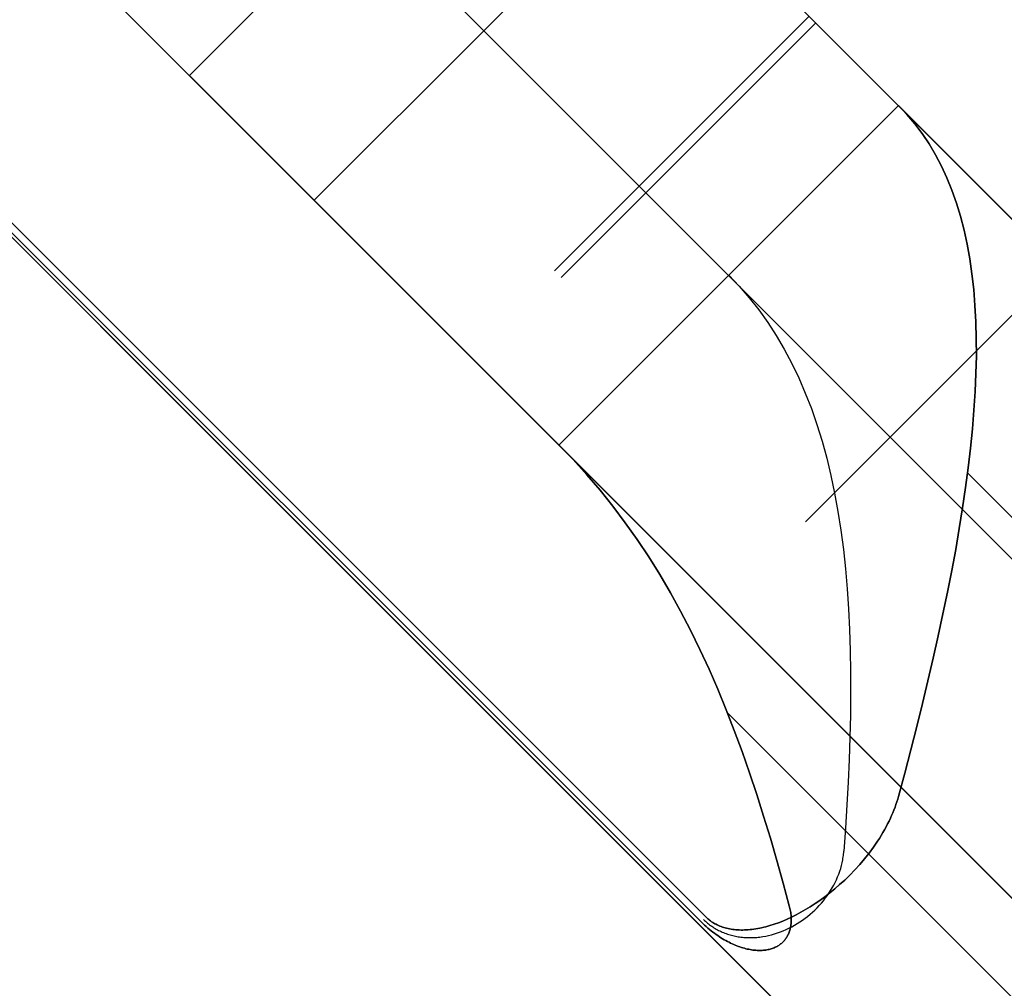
# Model space of a CAD drawing. Header units: millimetres. Extents: x -630 to 192, y -7 to 1615.
# Tile 25 of 249: x -581.47 to -577.37, y 48.36 to 52.39. Entities that reach past the tile are written whole.
import ezdxf

# ---------------------------------------------------------------- set-up
doc = ezdxf.new("R2010")
doc.units = ezdxf.units.MM
doc.header["$MEASUREMENT"] = 0
doc.layers.add('OVIDIO 160x80x72h', color=7, linetype='Continuous')

msp = doc.modelspace()

# ---------------------------------------------------------------- linework, layer by layer
at = {"layer": 'OVIDIO 160x80x72h', "extrusion": (0.108979, 0.202852, 0.973126)}
for points in [[(553.5254, 272.455), (553.5254, 433.1109)], [(553.5254, 433.1109), (553.5254, 272.455)], [(553.2299, 433.1109), (553.2299, 272.455)], [(552.9345, 433.1109), (552.9345, 272.455)], [(552.9345, 272.455), (552.9345, 433.1109)]]:
    msp.add_lwpolyline(points, dxfattribs=at)
at = {"layer": 'OVIDIO 160x80x72h', "extrusion": (0.021464, 0.046296, 0.998697)}
for points in [[(559.0309, 153.3604), (559.0309, 254.663)], [(560.5168, 154.3242), (560.5168, 254.8372)]]:
    msp.add_lwpolyline(points, dxfattribs=at)
at = {"layer": 'OVIDIO 160x80x72h', "extrusion": (0.235702, 0.235702, 0.942809)}
for points in [[(442.3418, 639.8066), (442.3418, 530.7288)], [(441.3931, 530.7288), (441.3931, 639.8066)], [(439.4957, 639.8066), (439.4957, 530.7288)], [(438.547, 530.7288), (438.547, 639.8066)], [(426.0061, 618.8965), (426.0061, 513.4885)], [(422.4996, 613.8023), (422.4996, 509.2619)]]:
    msp.add_lwpolyline(points, dxfattribs=at)
at = {"layer": 'OVIDIO 160x80x72h', "extrusion": (0.202852, 0.108979, 0.973126)}
for points in [[(290.563, 519.5545), (290.563, 680.2104)], [(290.563, 680.2104), (290.563, 519.5545)], [(290.2675, 680.2104), (290.2675, 519.5545)], [(289.9721, 519.5545), (289.9721, 680.2104)], [(289.9721, 680.2104), (289.9721, 519.5545)]]:
    msp.add_lwpolyline(points, dxfattribs=at)
at = {"layer": 'OVIDIO 160x80x72h', "extrusion": (0.046296, 0.021464, 0.998697)}
for points in [[(268.0672, 456.0707), (268.0672, 557.3752)], [(266.581, 457.0389), (266.581, 557.5502)]]:
    msp.add_lwpolyline(points, dxfattribs=at)
at = {"layer": 'OVIDIO 160x80x72h', "extrusion": (0.015219, -0.015219, 0.999768)}
for points in [[(-590.6654, 64.8094), (-581.2878, 55.434)], [(-591.7259, 63.7486), (-582.3484, 54.3732)]]:
    msp.add_lwpolyline(points, dxfattribs=at)
at = {"layer": 'OVIDIO 160x80x72h', "extrusion": (0.000231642, 0.999884, 0.015217)}
msp.add_lwpolyline([(583.7801, -1.0142), (576.3228, 488.8178)], dxfattribs=at)
at = {"layer": 'OVIDIO 160x80x72h', "extrusion": (0.999884, 0.000231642, -0.015217)}
msp.add_lwpolyline([(57.0615, -9.033), (49.6042, 480.8001)], dxfattribs=at)
at = {"layer": 'OVIDIO 160x80x72h'}
for points in [[(-566.8675, 36.8448), (-586.0377, 56.0149)], [(-585.8242, 55.8015), (-567.0809, 37.0582)], [(-568.6037, 42.8236), (-580.0588, 54.2787)], [(-579.3517, 53.5716), (-580.7659, 52.1574)], [(-580.7659, 52.1574), (-579.3517, 53.5716)], [(-569.3108, 43.5307), (-579.3517, 53.5716)], [(-579.3517, 53.5716), (-569.3108, 43.5307)], [(-580.2463, 51.6378), (-578.8321, 53.052)], [(-570.0179, 41.4094), (-581.473, 52.8645)], [(-570.0179, 42.8236), (-580.0588, 52.8645)], [(-579.2456, 51.3442), (-578.185, 52.4049)], [(-579.2175, 51.3161), (-578.1568, 52.3768)], [(-580.7659, 52.1574), (-570.725, 42.1165)], [(-570.725, 42.1165), (-580.7659, 52.1574)], [(-577.8125, 52.0324), (-579.2267, 50.6182)], [(-579.2267, 50.6182), (-577.8125, 52.0324)], [(-577.8125, 52.0324), (-579.2267, 50.6182)], [(-577.8125, 52.0324), (-574.3312, 48.5512), (-570.85, 45.07)], [(-570.85, 45.07), (-577.8125, 52.0324)], [(-577.1396, 51.3595), (-578.2002, 50.2988)], [(-578.2002, 50.2988), (-577.1396, 51.3595)], [(-572.2642, 43.6557), (-579.2267, 50.6182)], [(-579.2267, 50.6182), (-572.2642, 43.6557)], [(-577.5249, 50.5022), (-572.3802, 45.3575)], [(-578.5248, 49.5021), (-573.3803, 44.3576)]]:
    msp.add_lwpolyline(points, dxfattribs=at)
at = {"layer": 'OVIDIO 160x80x72h', "extrusion": (0.324768, -0.324768, 0.888285)}
for points in [[(-371.7827, 696.4531), (-371.7827, 703.5395)], [(-371.7827, 703.5395), (-371.7827, 696.4531)], [(-372.5327, 696.4531), (-372.5327, 703.5395)], [(-373.2827, 703.5395), (-373.2827, 696.4531)], [(-373.2827, 696.4531), (-373.2827, 703.5395)]]:
    msp.add_lwpolyline(points, dxfattribs=at)
at = {"layer": 'OVIDIO 160x80x72h', "extrusion": (0.866025, 0.288675, -0.408248)}
for points in [[(234.6621, -195.4284), (232.0826, -192.2693)], [(232.0826, -192.2693), (234.6621, -195.4284)], [(231.6354, -192.6344), (234.2149, -195.7936)], [(233.5407, -193.9393), (230.896, -190.7003)], [(230.5606, -190.9741), (233.2053, -194.2132)], [(233.2053, -194.2132), (230.5606, -190.9741)]]:
    msp.add_lwpolyline(points, dxfattribs=at)
at = {"layer": 'OVIDIO 160x80x72h', "extrusion": (0.881274, -0.265352, 0.39108)}
msp.add_lwpolyline([(-113.8201, 823.8547), (-158.133, 881.4098)], dxfattribs=at)
at = {"layer": 'OVIDIO 160x80x72h', "extrusion": (0.288675, 0.866025, 0.408248)}
for points in [[(566.4087, 77.8462), (563.764, 81.0853)], [(563.764, 81.0853), (566.4087, 77.8462)], [(565.5096, 79.9727), (568.089, 76.8135)], [(568.089, 76.8135), (565.5096, 79.9727)]]:
    msp.add_lwpolyline(points, dxfattribs=at)
at = {"layer": 'OVIDIO 160x80x72h', "extrusion": (0.707107, 0.707107, 0)}
for points in [[(447.5444, -0.1338), (447.5666, -0.1336), (447.589, -0.1328), (447.6115, -0.1316), (447.6342, -0.1298), (447.6571, -0.1275), (447.6801, -0.1246), (447.7032, -0.1212), (447.7263, -0.1171), (447.7496, -0.1126), (447.7729, -0.1074), (447.7962, -0.1016), (447.8195, -0.0952), (447.8429, -0.0883), (447.8661, -0.0807), (447.8893, -0.0725), (447.9125, -0.0636), (447.9355, -0.0542), (447.9584, -0.0441), (447.9811, -0.0334), (448.0037, -0.0221), (448.026, -0.0102), (448.0481, 0.0023), (448.07, 0.0154), (448.0916, 0.0292), (448.1129, 0.0435), (448.1338, 0.0584), (448.1544, 0.0738), (448.1747, 0.0898), (448.1945, 0.1063), (448.214, 0.1234), (448.233, 0.141), (448.2515, 0.1591), (448.2696, 0.1776), (448.2871, 0.1966), (448.3042, 0.216), (448.3207, 0.2359), (448.3367, 0.2561), (448.3522, 0.2767), (448.3671, 0.2977), (448.3814, 0.319), (448.3951, 0.3405), (448.4082, 0.3624), (448.4208, 0.3845), (448.4327, 0.4069), (448.444, 0.4294), (448.4547, 0.4522), (448.4647, 0.475), (448.4742, 0.4981), (448.483, 0.5212), (448.4912, 0.5444), (448.4988, 0.5677), (448.5058, 0.591), (448.5122, 0.6143), (448.5179, 0.6377), (448.5231, 0.661), (448.5277, 0.6842), (448.5317, 0.7074), (448.5351, 0.7305), (448.538, 0.7534), (448.5403, 0.7763), (448.5421, 0.799), (448.5434, 0.8216), (448.5441, 0.844), (448.5444, 0.8662)], [(448.5444, 0.8662), (448.5441, 0.844), (448.5434, 0.8216), (448.5421, 0.799), (448.5403, 0.7763), (448.538, 0.7534), (448.5351, 0.7305), (448.5317, 0.7074), (448.5277, 0.6842), (448.5231, 0.661), (448.5179, 0.6377), (448.5122, 0.6143), (448.5058, 0.591), (448.4988, 0.5677), (448.4912, 0.5444), (448.483, 0.5212), (448.4742, 0.4981), (448.4647, 0.475), (448.4547, 0.4522), (448.444, 0.4294), (448.4327, 0.4069), (448.4208, 0.3845), (448.4082, 0.3624), (448.3951, 0.3405), (448.3814, 0.319), (448.3671, 0.2977), (448.3522, 0.2767), (448.3367, 0.2561), (448.3207, 0.2359), (448.3042, 0.216), (448.2871, 0.1966), (448.2696, 0.1776), (448.2515, 0.1591), (448.233, 0.141), (448.214, 0.1234), (448.1945, 0.1063), (448.1747, 0.0898), (448.1544, 0.0738), (448.1338, 0.0584), (448.1129, 0.0435), (448.0916, 0.0292), (448.07, 0.0154), (448.0481, 0.0023), (448.026, -0.0102), (448.0037, -0.0221), (447.9811, -0.0334), (447.9584, -0.0441), (447.9355, -0.0542), (447.9125, -0.0636), (447.8893, -0.0725), (447.8661, -0.0807), (447.8429, -0.0883), (447.8195, -0.0952), (447.7962, -0.1016), (447.7729, -0.1074), (447.7496, -0.1126), (447.7263, -0.1171), (447.7032, -0.1212), (447.6801, -0.1246), (447.6571, -0.1275), (447.6342, -0.1298), (447.6115, -0.1316), (447.589, -0.1328), (447.5666, -0.1336), (447.5444, -0.1338)], [(443.2444, 31.823), (443.2455, 31.7271), (443.249, 31.6309), (443.2548, 31.5343), (443.263, 31.4376), (443.2736, 31.3407), (443.2866, 31.2437), (443.3019, 31.1469), (443.3198, 31.0502), (443.34, 30.9537), (443.3627, 30.8575), (443.3877, 30.7617), (443.4152, 30.6665), (443.4451, 30.5718), (443.4774, 30.4778), (443.512, 30.3846), (443.5489, 30.2923), (443.5881, 30.2009), (443.6295, 30.1105), (443.6732, 30.0213), (443.719, 29.9332), (443.7669, 29.8464), (443.8169, 29.761), (443.8688, 29.6769), (443.9228, 29.5944), (443.9786, 29.5134), (444.0362, 29.434), (444.0955, 29.3563), (444.1566, 29.2803), (444.2192, 29.2061), (444.2834, 29.1337), (444.349, 29.0632), (444.416, 28.9946)], [(443.2444, 31.823), (443.2455, 31.7271), (443.249, 31.6309), (443.2548, 31.5343), (443.263, 31.4376), (443.2736, 31.3407), (443.2866, 31.2437), (443.3019, 31.1469), (443.3198, 31.0502), (443.34, 30.9537), (443.3627, 30.8575), (443.3877, 30.7617), (443.4152, 30.6665), (443.4451, 30.5718), (443.4774, 30.4778), (443.512, 30.3846), (443.5489, 30.2923), (443.5881, 30.2009), (443.6295, 30.1105), (443.6732, 30.0213), (443.719, 29.9332), (443.7669, 29.8464), (443.8169, 29.761), (443.8688, 29.6769), (443.9228, 29.5944), (443.9786, 29.5134), (444.0362, 29.434), (444.0955, 29.3563), (444.1566, 29.2803), (444.2192, 29.2061), (444.2834, 29.1337), (444.349, 29.0632), (444.416, 28.9946)], [(444.416, 28.9946), (444.349, 29.0632), (444.2834, 29.1337), (444.2192, 29.2061), (444.1566, 29.2803), (444.0955, 29.3563), (444.0362, 29.434), (443.9786, 29.5134), (443.9228, 29.5944), (443.8688, 29.6769), (443.8169, 29.761), (443.7669, 29.8464), (443.719, 29.9332), (443.6732, 30.0213), (443.6295, 30.1105), (443.5881, 30.2009), (443.5489, 30.2923), (443.512, 30.3846), (443.4774, 30.4778), (443.4451, 30.5718), (443.4152, 30.6665), (443.3877, 30.7617), (443.3627, 30.8575), (443.34, 30.9537), (443.3198, 31.0502), (443.3019, 31.1469), (443.2866, 31.2437), (443.2736, 31.3407), (443.263, 31.4376), (443.2548, 31.5343), (443.249, 31.6309), (443.2455, 31.7271), (443.2444, 31.823)]]:
    msp.add_lwpolyline(points, dxfattribs=at)
at = {"layer": 'OVIDIO 160x80x72h', "extrusion": (-0.216287, -0.216287, 0.952072)}
msp.add_lwpolyline([(-444.8587, -345.5104), (-444.8587, -347.5109)], dxfattribs=at)
at = {"layer": 'OVIDIO 160x80x72h', "extrusion": (0.818325, -0.403684, -0.409126)}
msp.add_lwpolyline([(-209.8218, -194.7197), (-211.3612, -195.9964)], dxfattribs=at)
at = {"layer": 'OVIDIO 160x80x72h', "extrusion": (0.906982, -0.195576, -0.373007)}
msp.add_lwpolyline([(-72.7801, -187.1019), (-73.7813, -188.8338)], dxfattribs=at)
at = {"layer": 'OVIDIO 160x80x72h', "extrusion": (0.973837, -0.053029, -0.220975)}
for points in [[(17.6632, -98.8186), (17.1847, -100.7605)], [(17.1847, -100.7605), (17.6632, -98.8186)], [(17.6632, -98.8186), (17.5299, -99.3595)]]:
    msp.add_lwpolyline(points, dxfattribs=at)
at = {"layer": 'OVIDIO 160x80x72h', "extrusion": (-0.027096, 0.986544, -0.161235)}
msp.add_lwpolyline([(576.7214, 38.1601), (576.3855, 40.1317)], dxfattribs=at)
at = {"layer": 'OVIDIO 160x80x72h', "extrusion": (0.995955, -0.008107, -0.08949)}
msp.add_lwpolyline([(43.8065, -23.746), (43.9877, -21.7542)], dxfattribs=at)
at = {"layer": 'OVIDIO 160x80x72h', "extrusion": (-0.000101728, 0.999949, -0.010085)}
msp.add_lwpolyline([(578.6094, 30.6556), (578.6296, 28.6557)], dxfattribs=at)
at = {"layer": 'OVIDIO 160x80x72h', "extrusion": (0.999949, -0.000101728, -0.010085)}
msp.add_lwpolyline([(48.5731, 22.3289), (48.5933, 24.3288)], dxfattribs=at)
at = {"layer": 'OVIDIO 160x80x72h', "extrusion": (0.99949, -0.001019, -0.031903)}
msp.add_lwpolyline([(47.9459, 9.6934), (48.0098, 11.6924)], dxfattribs=at)
at = {"layer": 'OVIDIO 160x80x72h'}
for points in [[(-586.0377, 56.0149, 30.1662), (-585.9444, 55.9402, 30.1661), (-585.8527, 55.8636, 30.1661), (-585.7625, 55.7852, 30.166), (-585.6739, 55.705, 30.1659), (-585.5869, 55.623, 30.1659), (-578.6143, 48.6521, 30.1659)], [(-578.6345, 48.632, 28.1661), (-585.6204, 55.6156, 28.1661), (-585.7212, 55.7097, 28.1661), (-585.8242, 55.8015, 28.1662)], [(-577.8129, 49.1536, 30.007), (-577.7867, 49.2517, 29.9757), (-577.7613, 49.3491, 29.9416), (-577.7367, 49.4457, 29.9048), (-577.7129, 49.5415, 29.8655), (-577.69, 49.6363, 29.8235), (-577.668, 49.7302, 29.7789), (-577.6471, 49.8231, 29.7318), (-577.6272, 49.915, 29.6823), (-577.6084, 50.0057, 29.6302), (-577.5908, 50.0953, 29.5759), (-577.5744, 50.1836, 29.5191), (-577.5593, 50.2707, 29.4601), (-577.5456, 50.3564, 29.3989), (-577.5331, 50.4408, 29.3356), (-577.5221, 50.5237, 29.2701), (-577.5126, 50.6052, 29.2026), (-577.5046, 50.6852, 29.1332), (-577.4981, 50.7637, 29.0618), (-577.4932, 50.8405, 28.9886), (-577.4899, 50.9157, 28.9137), (-577.4883, 50.9893, 28.837), (-577.4884, 51.0611, 28.7588), (-577.4903, 51.1313, 28.679), (-577.4939, 51.1996, 28.5977), (-577.4993, 51.2662, 28.5151), (-577.5066, 51.3309, 28.4311), (-577.5157, 51.3937, 28.3459), (-577.5267, 51.4547, 28.2596), (-577.5396, 51.5137, 28.1723), (-577.5544, 51.5709, 28.0839), (-577.5712, 51.6261, 27.9947), (-577.5899, 51.6793, 27.9047), (-577.6106, 51.7305, 27.8139), (-577.6334, 51.7797, 27.7226), (-577.6582, 51.8269, 27.6307), (-577.6849, 51.8721, 27.5383), (-577.7138, 51.9152, 27.4456), (-577.7446, 51.9563, 27.3526), (-577.7775, 51.9954, 27.2594), (-577.8125, 52.0324, 27.1662)], [(-577.8125, 52.0324, 27.1662), (-577.7775, 51.9954, 27.2594), (-577.7446, 51.9563, 27.3526), (-577.7138, 51.9152, 27.4456), (-577.6849, 51.8721, 27.5383), (-577.6582, 51.8269, 27.6307), (-577.6334, 51.7797, 27.7226), (-577.6106, 51.7305, 27.8139), (-577.5899, 51.6793, 27.9047), (-577.5712, 51.6261, 27.9947), (-577.5544, 51.5709, 28.0839), (-577.5396, 51.5137, 28.1723), (-577.5267, 51.4547, 28.2596), (-577.5157, 51.3937, 28.3459), (-577.5066, 51.3309, 28.4311), (-577.4993, 51.2662, 28.5151), (-577.4939, 51.1996, 28.5977), (-577.4903, 51.1313, 28.679), (-577.4884, 51.0611, 28.7588), (-577.4883, 50.9893, 28.837), (-577.4899, 50.9157, 28.9137), (-577.4932, 50.8405, 28.9886), (-577.4981, 50.7637, 29.0618), (-577.5046, 50.6852, 29.1332), (-577.5126, 50.6052, 29.2026), (-577.5221, 50.5237, 29.2701), (-577.5331, 50.4408, 29.3356), (-577.5456, 50.3564, 29.3989), (-577.5593, 50.2707, 29.4601), (-577.5744, 50.1836, 29.5191), (-577.5908, 50.0953, 29.5759), (-577.6084, 50.0057, 29.6302), (-577.6272, 49.915, 29.6823), (-577.6471, 49.8231, 29.7318), (-577.668, 49.7302, 29.7789), (-577.69, 49.6363, 29.8235), (-577.7129, 49.5415, 29.8655), (-577.7367, 49.4457, 29.9048), (-577.7613, 49.3491, 29.9416), (-577.7867, 49.2517, 29.9757), (-577.8129, 49.1536, 30.007)], [(-578.5196, 51.3253, 27.1662), (-578.4757, 51.2792, 27.2439), (-578.4339, 51.231, 27.3214), (-578.3943, 51.1807, 27.3988), (-578.3568, 51.1282, 27.4758), (-578.3214, 51.0737, 27.5523), (-578.2881, 51.017, 27.6283), (-578.2569, 50.9583, 27.7035), (-578.2277, 50.8975, 27.778), (-578.2006, 50.8347, 27.8515), (-578.1754, 50.7699, 27.924), (-578.1523, 50.7032, 27.9953), (-578.131, 50.6345, 28.0654), (-578.1117, 50.5639, 28.1342), (-578.0942, 50.4914, 28.2014), (-578.0785, 50.4171, 28.2671), (-578.0647, 50.341, 28.3312), (-578.0526, 50.2631, 28.3934), (-578.0422, 50.1836, 28.4538), (-578.0334, 50.1024, 28.5122), (-578.0262, 50.0196, 28.5687), (-578.0206, 49.9354, 28.623), (-578.0164, 49.8496, 28.6751), (-578.0135, 49.7625, 28.7249), (-578.0121, 49.674, 28.7724), (-578.0119, 49.5843, 28.8175), (-578.0129, 49.4933, 28.8601), (-578.015, 49.4012, 28.9001), (-578.0182, 49.3081, 28.9376), (-578.0224, 49.214, 28.9723), (-578.0275, 49.1189, 29.0044), (-578.0334, 49.023, 29.0336), (-578.0401, 48.9264, 29.0601)], [(-579.2267, 50.6182, 27.1662), (-579.1677, 50.5573, 27.218), (-579.1106, 50.4944, 27.2696), (-579.0554, 50.4297, 27.321), (-579.002, 50.3631, 27.372), (-578.9505, 50.2947, 27.4224), (-578.9009, 50.2245, 27.4722), (-578.853, 50.1524, 27.5211), (-578.8069, 50.0786, 27.569), (-578.7626, 50.003, 27.6159), (-578.7199, 49.9257, 27.6615), (-578.6789, 49.8467, 27.7058), (-578.6395, 49.7662, 27.7486), (-578.6016, 49.6841, 27.7899), (-578.5652, 49.6006, 27.8296), (-578.5302, 49.5156, 27.8674), (-578.4965, 49.4293, 27.9034), (-578.4642, 49.3417, 27.9374), (-578.4331, 49.2529, 27.9693), (-578.4032, 49.1629, 27.999), (-578.3743, 49.0719, 28.0266), (-578.3463, 48.98, 28.0518), (-578.3192, 48.8871, 28.0747), (-578.2929, 48.7935, 28.0952), (-578.2673, 48.6991, 28.1131)], [(-578.2673, 48.6991, 28.1131), (-578.2929, 48.7935, 28.0952), (-578.3192, 48.8871, 28.0747), (-578.3463, 48.98, 28.0518), (-578.3743, 49.0719, 28.0266), (-578.4032, 49.1629, 27.999), (-578.4331, 49.2529, 27.9693), (-578.4642, 49.3417, 27.9374), (-578.4965, 49.4293, 27.9034), (-578.5302, 49.5156, 27.8674), (-578.5652, 49.6006, 27.8296), (-578.6016, 49.6841, 27.7899), (-578.6395, 49.7662, 27.7486), (-578.6789, 49.8467, 27.7058), (-578.7199, 49.9257, 27.6615), (-578.7626, 50.003, 27.6159), (-578.8069, 50.0786, 27.569), (-578.853, 50.1524, 27.5211), (-578.9009, 50.2245, 27.4722), (-578.9505, 50.2947, 27.4224), (-579.002, 50.3631, 27.372), (-579.0554, 50.4297, 27.321), (-579.1106, 50.4944, 27.2696), (-579.1677, 50.5573, 27.218), (-579.2267, 50.6182, 27.1662)], [(-578.6143, 48.6521, 30.1659), (-578.6108, 48.6487, 30.1659), (-578.607, 48.6453, 30.1659), (-578.6032, 48.642, 30.1658), (-578.5992, 48.6388, 30.1658), (-578.5951, 48.6357, 30.1658), (-578.5908, 48.6327, 30.1658), (-578.5865, 48.6298, 30.1658), (-578.5819, 48.627, 30.1658), (-578.5773, 48.6244, 30.1658), (-578.5724, 48.6218, 30.1657), (-578.5675, 48.6193, 30.1657), (-578.5624, 48.617, 30.1657), (-578.5571, 48.6147, 30.1656), (-578.5517, 48.6126, 30.1656), (-578.5461, 48.6106, 30.1655), (-578.5404, 48.6088, 30.1655), (-578.5346, 48.6071, 30.1654), (-578.5286, 48.6055, 30.1653), (-578.5224, 48.604, 30.1653), (-578.5161, 48.6028, 30.1652), (-578.5097, 48.6016, 30.1651), (-578.5032, 48.6006, 30.165), (-578.4965, 48.5998, 30.1648), (-578.4897, 48.5991, 30.1647), (-578.4827, 48.5986, 30.1646), (-578.4757, 48.5983, 30.1644), (-578.4685, 48.5981, 30.1642), (-578.4612, 48.5981, 30.164), (-578.4538, 48.5982, 30.1638), (-578.4463, 48.5986, 30.1636), (-578.4386, 48.5991, 30.1634), (-578.4309, 48.5998, 30.1631), (-578.4231, 48.6007, 30.1628), (-578.4151, 48.6017, 30.1625), (-578.4071, 48.603, 30.1622), (-578.399, 48.6044, 30.1618), (-578.3908, 48.606, 30.1614), (-578.3825, 48.6078, 30.161), (-578.3741, 48.6097, 30.1606), (-578.3656, 48.6119, 30.1601), (-578.3484, 48.6167, 30.1591), (-578.3308, 48.6223, 30.1579), (-578.313, 48.6286, 30.1566), (-578.2948, 48.6356, 30.1551), (-578.2763, 48.6435, 30.1535), (-578.2576, 48.6521, 30.1516), (-578.2385, 48.6615, 30.1496), (-578.2192, 48.6718, 30.1473), (-578.1997, 48.6829, 30.1447), (-578.1799, 48.695, 30.142), (-578.1599, 48.7079, 30.1389), (-578.1398, 48.7217, 30.1355), (-578.1195, 48.7365, 30.1319), (-578.099, 48.7523, 30.1279), (-578.0784, 48.7691, 30.1235), (-578.0576, 48.7871, 30.1186), (-578.0366, 48.8064, 30.1134), (-578.0155, 48.8268, 30.1076), (-577.9947, 48.8483, 30.1015), (-577.9742, 48.8709, 30.0949), (-577.9542, 48.8943, 30.0879), (-577.9351, 48.9184, 30.0806), (-577.917, 48.9429, 30.0731), (-577.9083, 48.9552, 30.0693), (-577.9001, 48.9675, 30.0654), (-577.8921, 48.9797, 30.0616), (-577.8846, 48.9919, 30.0578), (-577.8773, 49.004, 30.054), (-577.8704, 49.016, 30.0502), (-577.8639, 49.0279, 30.0464), (-577.8577, 49.0398, 30.0427), (-577.8518, 49.0516, 30.0389), (-577.8462, 49.0633, 30.0352), (-577.841, 49.0749, 30.0315), (-577.836, 49.0864, 30.0279), (-577.8314, 49.0978, 30.0243), (-577.8271, 49.1092, 30.0208), (-577.8231, 49.1204, 30.0173), (-577.8194, 49.1316, 30.0138), (-577.8159, 49.1426, 30.0104), (-577.8129, 49.1536, 30.007)], [(-577.8129, 49.1536, 30.007), (-577.8159, 49.1426, 30.0104), (-577.8194, 49.1316, 30.0138), (-577.8231, 49.1204, 30.0173), (-577.8271, 49.1092, 30.0208), (-577.8314, 49.0978, 30.0243), (-577.836, 49.0864, 30.0279), (-577.841, 49.0749, 30.0315), (-577.8462, 49.0633, 30.0352), (-577.8518, 49.0516, 30.0389), (-577.8577, 49.0398, 30.0427), (-577.8639, 49.0279, 30.0464), (-577.8704, 49.016, 30.0502), (-577.8773, 49.004, 30.054), (-577.8846, 48.9919, 30.0578), (-577.8921, 48.9797, 30.0616), (-577.9001, 48.9675, 30.0654), (-577.9083, 48.9552, 30.0693), (-577.917, 48.9429, 30.0731), (-577.9351, 48.9184, 30.0806), (-577.9542, 48.8943, 30.0879), (-577.9742, 48.8709, 30.0949), (-577.9947, 48.8483, 30.1015), (-578.0155, 48.8268, 30.1076), (-578.0366, 48.8064, 30.1134), (-578.0576, 48.7871, 30.1186), (-578.0784, 48.7691, 30.1235), (-578.099, 48.7523, 30.1279), (-578.1195, 48.7365, 30.1319), (-578.1398, 48.7217, 30.1355), (-578.1599, 48.7079, 30.1389), (-578.1799, 48.695, 30.142), (-578.1997, 48.6829, 30.1447), (-578.2192, 48.6718, 30.1473), (-578.2385, 48.6615, 30.1496), (-578.2576, 48.6521, 30.1516), (-578.2763, 48.6435, 30.1535), (-578.2948, 48.6356, 30.1551), (-578.313, 48.6286, 30.1566), (-578.3308, 48.6223, 30.1579), (-578.3484, 48.6167, 30.1591), (-578.3656, 48.6119, 30.1601), (-578.3741, 48.6097, 30.1606), (-578.3825, 48.6078, 30.161), (-578.3908, 48.606, 30.1614), (-578.399, 48.6044, 30.1618), (-578.4071, 48.603, 30.1622), (-578.4151, 48.6017, 30.1625), (-578.4231, 48.6007, 30.1628), (-578.4309, 48.5998, 30.1631), (-578.4386, 48.5991, 30.1634), (-578.4463, 48.5986, 30.1636), (-578.4538, 48.5982, 30.1638), (-578.4612, 48.5981, 30.164), (-578.4685, 48.5981, 30.1642), (-578.4757, 48.5983, 30.1644), (-578.4827, 48.5986, 30.1646), (-578.4897, 48.5991, 30.1647), (-578.4965, 48.5998, 30.1648), (-578.5032, 48.6006, 30.165), (-578.5097, 48.6016, 30.1651), (-578.5161, 48.6028, 30.1652), (-578.5224, 48.604, 30.1653), (-578.5286, 48.6055, 30.1653), (-578.5346, 48.6071, 30.1654), (-578.5404, 48.6088, 30.1655), (-578.5461, 48.6106, 30.1655), (-578.5517, 48.6126, 30.1656), (-578.5571, 48.6147, 30.1656), (-578.5624, 48.617, 30.1657), (-578.5675, 48.6193, 30.1657), (-578.5724, 48.6218, 30.1657), (-578.5773, 48.6244, 30.1658), (-578.5819, 48.627, 30.1658), (-578.5865, 48.6298, 30.1658), (-578.5908, 48.6327, 30.1658), (-578.5951, 48.6357, 30.1658), (-578.5992, 48.6388, 30.1658), (-578.6032, 48.642, 30.1658), (-578.607, 48.6453, 30.1659), (-578.6108, 48.6487, 30.1659), (-578.6143, 48.6521, 30.1659)], [(-578.6244, 48.6421, 29.166), (-578.6205, 48.6382, 29.166), (-578.6164, 48.6344, 29.166), (-578.6123, 48.6308, 29.166), (-578.6081, 48.6272, 29.166), (-578.6038, 48.6237, 29.166), (-578.5994, 48.6203, 29.166), (-578.595, 48.617, 29.166), (-578.5905, 48.6138, 29.166), (-578.5858, 48.6107, 29.166), (-578.5812, 48.6077, 29.166), (-578.5764, 48.6048, 29.166), (-578.5716, 48.602, 29.1659), (-578.5667, 48.5993, 29.1659), (-578.5617, 48.5966, 29.1659), (-578.5567, 48.5941, 29.1659), (-578.5516, 48.5917, 29.1658), (-578.5465, 48.5894, 29.1658), (-578.5412, 48.5872, 29.1657), (-578.536, 48.5851, 29.1657), (-578.5306, 48.5832, 29.1656), (-578.5253, 48.5813, 29.1655), (-578.5198, 48.5795, 29.1655), (-578.5143, 48.5778, 29.1654), (-578.5088, 48.5763, 29.1653), (-578.5032, 48.5748, 29.1652), (-578.4976, 48.5735, 29.1651), (-578.4919, 48.5723, 29.1649), (-578.4862, 48.5712, 29.1648), (-578.4804, 48.5702, 29.1647), (-578.4746, 48.5693, 29.1645), (-578.4688, 48.5685, 29.1644), (-578.4629, 48.5679, 29.1642), (-578.457, 48.5673, 29.164), (-578.4511, 48.5669, 29.1638), (-578.4451, 48.5666, 29.1636), (-578.4391, 48.5664, 29.1634), (-578.4331, 48.5663, 29.1632), (-578.427, 48.5664, 29.1629), (-578.421, 48.5665, 29.1627), (-578.4149, 48.5668, 29.1624), (-578.4088, 48.5671, 29.1621), (-578.4027, 48.5676, 29.1618), (-578.3965, 48.5682, 29.1615), (-578.3904, 48.5689, 29.1611), (-578.3842, 48.5698, 29.1608), (-578.3781, 48.5707, 29.1604), (-578.3658, 48.5729, 29.1596), (-578.3535, 48.5755, 29.1587), (-578.3412, 48.5785, 29.1578), (-578.3289, 48.582, 29.1567), (-578.3167, 48.5859, 29.1556), (-578.3046, 48.5902, 29.1543), (-578.2926, 48.5949, 29.153), (-578.2807, 48.6001, 29.1516), (-578.2689, 48.6056, 29.15), (-578.2572, 48.6116, 29.1484), (-578.2458, 48.6179, 29.1466), (-578.2344, 48.6246, 29.1448), (-578.2233, 48.6317, 29.1428), (-578.2124, 48.6392, 29.1407), (-578.2016, 48.6469, 29.1386), (-578.1912, 48.6551, 29.1363), (-578.1809, 48.6635, 29.1339), (-578.1709, 48.6722, 29.1315), (-578.1612, 48.6812, 29.129), (-578.1518, 48.6906, 29.1263), (-578.1427, 48.7001, 29.1236), (-578.1339, 48.71, 29.1209), (-578.1254, 48.72, 29.118), (-578.1173, 48.7303, 29.1151), (-578.1095, 48.7408, 29.112), (-578.1021, 48.7516, 29.109), (-578.0951, 48.7625, 29.1058), (-578.0885, 48.7735, 29.1026), (-578.0823, 48.7848, 29.0994), (-578.0765, 48.7962, 29.0961), (-578.071, 48.8077, 29.0928), (-578.066, 48.8193, 29.0895), (-578.0614, 48.831, 29.0861), (-578.0572, 48.8428, 29.0828), (-578.0534, 48.8547, 29.0795), (-578.0501, 48.8666, 29.0761), (-578.0472, 48.8786, 29.0729), (-578.0447, 48.8905, 29.0696), (-578.0437, 48.8965, 29.068), (-578.0427, 48.9025, 29.0664), (-578.0419, 48.9085, 29.0648), (-578.0412, 48.9145, 29.0632), (-578.0406, 48.9204, 29.0617), (-578.0401, 48.9264, 29.0601)], [(-578.2673, 48.6991, 28.1131), (-578.2659, 48.6933, 28.1142), (-578.2645, 48.6875, 28.1152), (-578.2633, 48.6818, 28.1163), (-578.2623, 48.6762, 28.1173), (-578.2615, 48.6706, 28.1184), (-578.2607, 48.6651, 28.1195), (-578.2602, 48.6597, 28.1205), (-578.2597, 48.6544, 28.1216), (-578.2595, 48.6491, 28.1227), (-578.2593, 48.644, 28.1238), (-578.2593, 48.6389, 28.1249), (-578.2595, 48.6339, 28.1259), (-578.2597, 48.6289, 28.127), (-578.2601, 48.6241, 28.1281), (-578.2607, 48.6194, 28.1291), (-578.2613, 48.6147, 28.1301), (-578.2621, 48.6102, 28.1312), (-578.2631, 48.6058, 28.1322), (-578.2641, 48.6015, 28.1332), (-578.2653, 48.5972, 28.1342), (-578.2665, 48.5931, 28.1352), (-578.268, 48.5891, 28.1361), (-578.2695, 48.5852, 28.1371), (-578.2711, 48.5814, 28.138), (-578.2728, 48.5778, 28.139), (-578.2747, 48.5742, 28.1399), (-578.2756, 48.5724, 28.1403), (-578.2766, 48.5707, 28.1408), (-578.2777, 48.569, 28.1412), (-578.2787, 48.5673, 28.1416), (-578.2798, 48.5657, 28.1421), (-578.2809, 48.564, 28.1425), (-578.282, 48.5624, 28.1429), (-578.2831, 48.5609, 28.1433), (-578.2843, 48.5593, 28.1438), (-578.2855, 48.5578, 28.1442), (-578.2867, 48.5563, 28.1446), (-578.288, 48.5548, 28.145), (-578.2893, 48.5533, 28.1454), (-578.2906, 48.5519, 28.1458), (-578.2919, 48.5505, 28.1462), (-578.2933, 48.5491, 28.1466), (-578.2947, 48.5477, 28.147), (-578.2961, 48.5463, 28.1474), (-578.2975, 48.545, 28.1477), (-578.299, 48.5437, 28.1481), (-578.3004, 48.5425, 28.1485), (-578.302, 48.5412, 28.1489), (-578.3035, 48.54, 28.1492), (-578.3051, 48.5388, 28.1496), (-578.3067, 48.5376, 28.1499), (-578.3083, 48.5364, 28.1503), (-578.3116, 48.5342, 28.151), (-578.3151, 48.532, 28.1517), (-578.3186, 48.53, 28.1524), (-578.3223, 48.528, 28.153), (-578.3261, 48.5261, 28.1537), (-578.33, 48.5244, 28.1543), (-578.334, 48.5228, 28.1549), (-578.3381, 48.5212, 28.1555), (-578.3424, 48.5198, 28.1561), (-578.3467, 48.5186, 28.1567), (-578.3512, 48.5174, 28.1572), (-578.3558, 48.5164, 28.1577), (-578.3605, 48.5155, 28.1582), (-578.3653, 48.5147, 28.1587), (-578.3702, 48.5141, 28.1592), (-578.3752, 48.5136, 28.1597), (-578.3803, 48.5132, 28.1601), (-578.3855, 48.513, 28.1605), (-578.3908, 48.5129, 28.1609), (-578.3962, 48.513, 28.1613), (-578.4017, 48.5132, 28.1616), (-578.4073, 48.5136, 28.162), (-578.4129, 48.5141, 28.1623), (-578.4186, 48.5148, 28.1626), (-578.4244, 48.5156, 28.1629), (-578.4302, 48.5165, 28.1632), (-578.4362, 48.5177, 28.1634), (-578.4422, 48.5189, 28.1637), (-578.4482, 48.5204, 28.1639), (-578.4543, 48.5219, 28.1641), (-578.4605, 48.5237, 28.1643), (-578.4667, 48.5256, 28.1645), (-578.473, 48.5277, 28.1647), (-578.4794, 48.5299, 28.1648), (-578.4858, 48.5323, 28.165), (-578.4922, 48.5349, 28.1651), (-578.4987, 48.5376, 28.1652), (-578.5052, 48.5405, 28.1653), (-578.5118, 48.5436, 28.1654), (-578.5184, 48.5469, 28.1655), (-578.5251, 48.5503, 28.1656), (-578.5318, 48.554, 28.1657), (-578.5385, 48.5578, 28.1657), (-578.5452, 48.5618, 28.1658), (-578.552, 48.5659, 28.1658), (-578.5588, 48.5703, 28.1659), (-578.5656, 48.5749, 28.1659), (-578.5725, 48.5796, 28.1659), (-578.5793, 48.5846, 28.166), (-578.5862, 48.5897, 28.166), (-578.5931, 48.5951, 28.166), (-578.6, 48.6007, 28.166), (-578.607, 48.6065, 28.166), (-578.6139, 48.6125, 28.166), (-578.6208, 48.6188, 28.1661), (-578.6276, 48.6252, 28.1661), (-578.6345, 48.632, 28.1661)], [(-578.6345, 48.632, 28.1661), (-578.6276, 48.6252, 28.1661), (-578.6208, 48.6188, 28.1661), (-578.6139, 48.6125, 28.166), (-578.607, 48.6065, 28.166), (-578.6, 48.6007, 28.166), (-578.5931, 48.5951, 28.166), (-578.5862, 48.5897, 28.166), (-578.5793, 48.5846, 28.166), (-578.5725, 48.5796, 28.1659), (-578.5656, 48.5749, 28.1659), (-578.5588, 48.5703, 28.1659), (-578.552, 48.5659, 28.1658), (-578.5452, 48.5618, 28.1658), (-578.5385, 48.5578, 28.1657), (-578.5318, 48.554, 28.1657), (-578.5251, 48.5503, 28.1656), (-578.5184, 48.5469, 28.1655), (-578.5118, 48.5436, 28.1654), (-578.5052, 48.5405, 28.1653), (-578.4987, 48.5376, 28.1652), (-578.4922, 48.5349, 28.1651), (-578.4858, 48.5323, 28.165), (-578.4794, 48.5299, 28.1648), (-578.473, 48.5277, 28.1647), (-578.4667, 48.5256, 28.1645), (-578.4605, 48.5237, 28.1643), (-578.4543, 48.5219, 28.1641), (-578.4482, 48.5204, 28.1639), (-578.4422, 48.5189, 28.1637), (-578.4362, 48.5177, 28.1634), (-578.4302, 48.5165, 28.1632), (-578.4244, 48.5156, 28.1629), (-578.4186, 48.5148, 28.1626), (-578.4129, 48.5141, 28.1623), (-578.4073, 48.5136, 28.162), (-578.4017, 48.5132, 28.1616), (-578.3962, 48.513, 28.1613), (-578.3908, 48.5129, 28.1609), (-578.3855, 48.513, 28.1605), (-578.3803, 48.5132, 28.1601), (-578.3752, 48.5136, 28.1597), (-578.3702, 48.5141, 28.1592), (-578.3653, 48.5147, 28.1587), (-578.3605, 48.5155, 28.1582), (-578.3558, 48.5164, 28.1577), (-578.3512, 48.5174, 28.1572), (-578.3467, 48.5186, 28.1567), (-578.3424, 48.5198, 28.1561), (-578.3381, 48.5212, 28.1555), (-578.334, 48.5228, 28.1549), (-578.33, 48.5244, 28.1543), (-578.3261, 48.5261, 28.1537), (-578.3223, 48.528, 28.153), (-578.3186, 48.53, 28.1524), (-578.3151, 48.532, 28.1517), (-578.3116, 48.5342, 28.151), (-578.3083, 48.5364, 28.1503), (-578.3067, 48.5376, 28.1499), (-578.3051, 48.5388, 28.1496), (-578.3035, 48.54, 28.1492), (-578.302, 48.5412, 28.1489), (-578.3004, 48.5425, 28.1485), (-578.299, 48.5437, 28.1481), (-578.2975, 48.545, 28.1477), (-578.2961, 48.5463, 28.1474), (-578.2947, 48.5477, 28.147), (-578.2933, 48.5491, 28.1466), (-578.2919, 48.5505, 28.1462), (-578.2906, 48.5519, 28.1458), (-578.2893, 48.5533, 28.1454), (-578.288, 48.5548, 28.145), (-578.2867, 48.5563, 28.1446), (-578.2855, 48.5578, 28.1442), (-578.2843, 48.5593, 28.1438), (-578.2831, 48.5609, 28.1433), (-578.282, 48.5624, 28.1429), (-578.2809, 48.564, 28.1425), (-578.2798, 48.5657, 28.1421), (-578.2787, 48.5673, 28.1416), (-578.2777, 48.569, 28.1412), (-578.2766, 48.5707, 28.1408), (-578.2756, 48.5724, 28.1403), (-578.2747, 48.5742, 28.1399), (-578.2728, 48.5778, 28.139), (-578.2711, 48.5814, 28.138), (-578.2695, 48.5852, 28.1371), (-578.268, 48.5891, 28.1361), (-578.2665, 48.5931, 28.1352), (-578.2653, 48.5972, 28.1342), (-578.2641, 48.6015, 28.1332), (-578.2631, 48.6058, 28.1322), (-578.2621, 48.6102, 28.1312), (-578.2613, 48.6147, 28.1301), (-578.2607, 48.6194, 28.1291), (-578.2601, 48.6241, 28.1281), (-578.2597, 48.6289, 28.127), (-578.2595, 48.6339, 28.1259), (-578.2593, 48.6389, 28.1249), (-578.2593, 48.644, 28.1238), (-578.2595, 48.6491, 28.1227), (-578.2597, 48.6544, 28.1216), (-578.2602, 48.6597, 28.1205), (-578.2607, 48.6651, 28.1195), (-578.2615, 48.6706, 28.1184), (-578.2623, 48.6762, 28.1173), (-578.2633, 48.6818, 28.1163), (-578.2645, 48.6875, 28.1152), (-578.2659, 48.6933, 28.1142), (-578.2673, 48.6991, 28.1131)]]:
    msp.add_polyline3d(points, dxfattribs=at)

doc.saveas('drawing.dxf')
